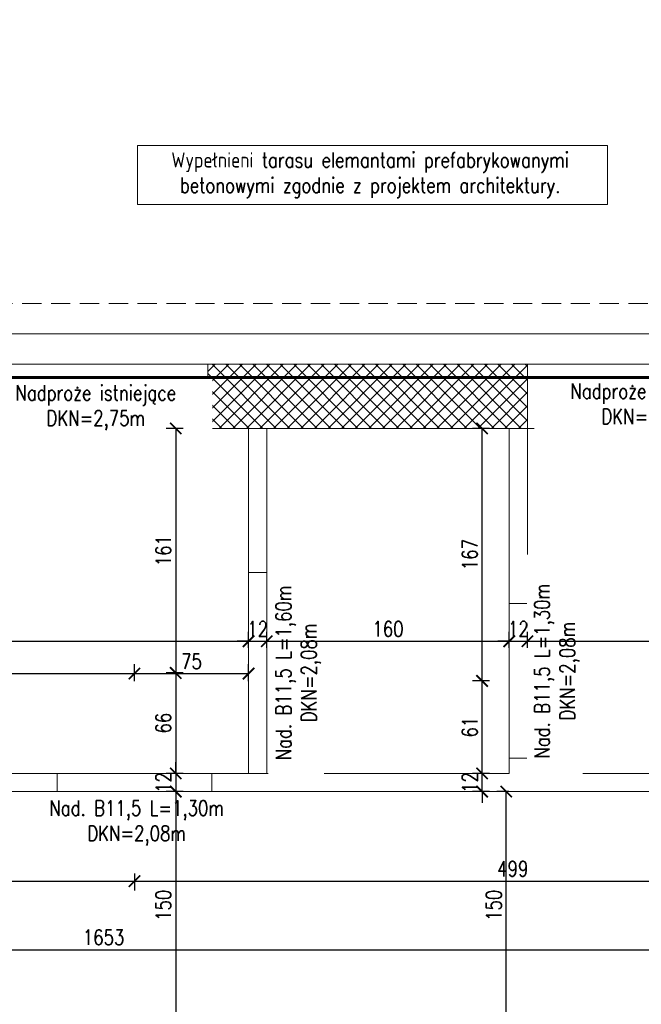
# Model space of a CAD drawing. Header units: millimetres. Extents: x 11984 to 50512, y -26688 to 13952.
# Tile 24 of 85: x 19243 to 19653, y 10412 to 11061. Entities that reach past the tile are written whole.
import ezdxf

# ---------------------------------------------------------------- set-up
doc = ezdxf.new("R2010")
doc.units = ezdxf.units.MM
doc.header["$MEASUREMENT"] = 0
doc.linetypes.add('HIDDEN', pattern=[9.525, 6.35, -3.175])
doc.layers.add('e-cad_opisy', color=7, linetype='Continuous')
for name, color, linetype, lineweight in [('e-cad_wymiary', 5, 'Continuous', 9), ('k-kreskowanie', 252, 'Continuous', 9), ('k-widok', 1, 'Continuous', 20), ('k-ściany działowe', 2, 'Continuous', 20), ('k-ściany istniejące', 190, 'Continuous', 18)]:
    doc.layers.add(name, color=color, linetype=linetype, lineweight=lineweight)
doc.styles.add('e-cad_1', font='simplex.shx', dxfattribs={"width": 0.8})
doc.dimstyles.new('e-cad_1_50_[cm]', dxfattribs={"dimscale": 5, "dimtxt": 2, "dimasz": 1.5, "dimexe": 1.25, "dimexo": 0.625, "dimtad": 1, "dimdec": 0, "dimrnd": 0.1, "dimdsep": 46, "dimtxsty": 'e-cad_1', "dimblk": 'ARCHTICK', "dimcen": 1.5, "dimclrd": 256, "dimclre": 256, "dimclrt": 7, "dimadec": 0, "dimazin": 0, "dimtfac": 1, "dimtdec": 0, "dimtix": 1, "dimtmove": 0, "dimatfit": 0, "dimfxl": 0, "dimarcsym": 0})

# ---------------------------------------------------------------- blocks, each defined once
blk = doc.blocks.new('_ArchTick')
at = {"color": 0, "linetype": 'ByBlock', "const_width": 0.15}
blk.add_lwpolyline([(-0.5, -0.5), (0.5, 0.5)], dxfattribs=at)
blk = doc.blocks.new('*D662')
at = {"layer": 'Defpoints', "color": 0, "ltscale": 2}
for p in [(20124.71, 10448.29), (20124.71, 10445.51), (18471.52, 10430.99)]:
    blk.add_point(p, dxfattribs=at)
at = {"layer": 'e-cad_wymiary', "lineweight": -2}
for p, q in [((18471.52, 10443.29), (18471.52, 10454.54)), ((20124.71, 10448.29), (20124.71, 10454.54)), ((18471.52, 10448.29), (20124.71, 10448.29))]:
    blk.add_line(p, q, dxfattribs=at)
at = {"layer": 'e-cad_wymiary', "lineweight": -2, "ltscale": 2, "xscale": 7.5, "yscale": 7.5, "zscale": 7.5, "rotation": 180}
blk.add_blockref('_ArchTick', (18471.52, 10448.29), dxfattribs=at)
at = {"layer": 'e-cad_wymiary', "lineweight": -2, "ltscale": 2, "xscale": 7.5, "yscale": 7.5, "zscale": 7.5}
blk.add_blockref('_ArchTick', (20124.71, 10448.29), dxfattribs=at)
at = {"layer": 'e-cad_wymiary', "color": 7, "ltscale": 2, "insert": (19298.12, 10456.42), "char_height": 10, "attachment_point": 5, "style": 'e-cad_1'}
blk.add_mtext('1653', dxfattribs=at)
blk = doc.blocks.new('*D685')
at = {"layer": 'Defpoints', "color": 0, "ltscale": 2}
for p in [(19393.77, 10651.66), (19393.77, 10644.21), (19015.73, 10627.26)]:
    blk.add_point(p, dxfattribs=at)
at = {"layer": 'e-cad_wymiary', "lineweight": -2}
for p, q in [((19015.73, 10646.66), (19015.73, 10657.91)), ((19393.77, 10647.34), (19393.77, 10657.91)), ((19015.73, 10651.66), (19393.77, 10651.66))]:
    blk.add_line(p, q, dxfattribs=at)
at = {"layer": 'e-cad_wymiary', "lineweight": -2, "ltscale": 2, "xscale": 7.5, "yscale": 7.5, "zscale": 7.5, "rotation": 180}
blk.add_blockref('_ArchTick', (19015.73, 10651.66), dxfattribs=at)
at = {"layer": 'e-cad_wymiary', "lineweight": -2, "ltscale": 2, "xscale": 7.5, "yscale": 7.5, "zscale": 7.5}
blk.add_blockref('_ArchTick', (19393.77, 10651.66), dxfattribs=at)
at = {"layer": 'e-cad_wymiary', "color": 7, "ltscale": 2, "insert": (19204.75, 10659.79), "char_height": 10, "attachment_point": 5, "style": 'e-cad_1'}
blk.add_mtext('378', dxfattribs=at)
blk = doc.blocks.new('*D686')
at = {"layer": 'Defpoints', "color": 0, "ltscale": 2}
for p in [(19405.77, 10651.66), (19393.77, 10644.21), (19405.77, 10644.21)]:
    blk.add_point(p, dxfattribs=at)
at = {"layer": 'e-cad_wymiary', "lineweight": -2}
for p, q in [((19393.77, 10647.34), (19393.77, 10657.91)), ((19405.77, 10647.34), (19405.77, 10657.91)), ((19393.77, 10651.66), (19386.27, 10651.66)), ((19393.77, 10651.66), (19405.77, 10651.66)), ((19405.77, 10651.66), (19413.27, 10651.66))]:
    blk.add_line(p, q, dxfattribs=at)
at = {"layer": 'e-cad_wymiary', "lineweight": -2, "ltscale": 2, "xscale": 7.5, "yscale": 7.5, "zscale": 7.5}
blk.add_blockref('_ArchTick', (19393.77, 10651.66), dxfattribs=at)
at = {"layer": 'e-cad_wymiary', "lineweight": -2, "ltscale": 2, "xscale": 7.5, "yscale": 7.5, "zscale": 7.5, "rotation": 180}
blk.add_blockref('_ArchTick', (19405.77, 10651.66), dxfattribs=at)
at = {"layer": 'e-cad_wymiary', "color": 7, "ltscale": 2, "insert": (19399.77, 10659.79), "char_height": 10, "attachment_point": 5, "style": 'e-cad_1'}
blk.add_mtext('12', dxfattribs=at)
blk = doc.blocks.new('*D687')
at = {"layer": 'Defpoints', "color": 0, "ltscale": 2}
for p in [(19565.77, 10651.66), (19405.77, 10644.21), (19565.77, 10644.21)]:
    blk.add_point(p, dxfattribs=at)
at = {"layer": 'e-cad_wymiary', "lineweight": -2}
for p, q in [((19405.77, 10647.34), (19405.77, 10657.91)), ((19565.77, 10647.34), (19565.77, 10657.91)), ((19405.77, 10651.66), (19565.77, 10651.66))]:
    blk.add_line(p, q, dxfattribs=at)
at = {"layer": 'e-cad_wymiary', "lineweight": -2, "ltscale": 2, "xscale": 7.5, "yscale": 7.5, "zscale": 7.5, "rotation": 180}
blk.add_blockref('_ArchTick', (19405.77, 10651.66), dxfattribs=at)
at = {"layer": 'e-cad_wymiary', "lineweight": -2, "ltscale": 2, "xscale": 7.5, "yscale": 7.5, "zscale": 7.5}
blk.add_blockref('_ArchTick', (19565.77, 10651.66), dxfattribs=at)
at = {"layer": 'e-cad_wymiary', "color": 7, "ltscale": 2, "insert": (19485.77, 10659.79), "char_height": 10, "attachment_point": 5, "style": 'e-cad_1'}
blk.add_mtext('160', dxfattribs=at)
blk = doc.blocks.new('*D688')
at = {"layer": 'Defpoints', "color": 0, "ltscale": 2}
for p in [(19577.77, 10651.66), (19565.77, 10644.21), (19577.77, 10644.21)]:
    blk.add_point(p, dxfattribs=at)
at = {"layer": 'e-cad_wymiary', "lineweight": -2}
for p, q in [((19565.77, 10647.34), (19565.77, 10657.91)), ((19577.77, 10647.34), (19577.77, 10657.91)), ((19565.77, 10651.66), (19558.27, 10651.66)), ((19565.77, 10651.66), (19577.77, 10651.66)), ((19577.77, 10651.66), (19585.27, 10651.66))]:
    blk.add_line(p, q, dxfattribs=at)
at = {"layer": 'e-cad_wymiary', "lineweight": -2, "ltscale": 2, "xscale": 7.5, "yscale": 7.5, "zscale": 7.5}
blk.add_blockref('_ArchTick', (19565.77, 10651.66), dxfattribs=at)
at = {"layer": 'e-cad_wymiary', "lineweight": -2, "ltscale": 2, "xscale": 7.5, "yscale": 7.5, "zscale": 7.5, "rotation": 180}
blk.add_blockref('_ArchTick', (19577.77, 10651.66), dxfattribs=at)
at = {"layer": 'e-cad_wymiary', "color": 7, "ltscale": 2, "insert": (19571.77, 10659.79), "char_height": 10, "attachment_point": 5, "style": 'e-cad_1'}
blk.add_mtext('12', dxfattribs=at)
blk = doc.blocks.new('*D689')
at = {"layer": 'Defpoints', "color": 0, "ltscale": 2}
for p in [(19805.68, 10651.66), (19577.77, 10644.21), (19805.68, 10644.21)]:
    blk.add_point(p, dxfattribs=at)
at = {"layer": 'e-cad_wymiary', "lineweight": -2}
for p, q in [((19577.77, 10647.34), (19577.77, 10657.91)), ((19805.68, 10647.34), (19805.68, 10657.91)), ((19577.77, 10651.66), (19805.68, 10651.66))]:
    blk.add_line(p, q, dxfattribs=at)
at = {"layer": 'e-cad_wymiary', "lineweight": -2, "ltscale": 2, "xscale": 7.5, "yscale": 7.5, "zscale": 7.5, "rotation": 180}
blk.add_blockref('_ArchTick', (19577.77, 10651.66), dxfattribs=at)
at = {"layer": 'e-cad_wymiary', "lineweight": -2, "ltscale": 2, "xscale": 7.5, "yscale": 7.5, "zscale": 7.5}
blk.add_blockref('_ArchTick', (19805.68, 10651.66), dxfattribs=at)
at = {"layer": 'e-cad_wymiary', "color": 7, "ltscale": 2, "insert": (19691.73, 10659.79), "char_height": 10, "attachment_point": 5, "style": 'e-cad_1'}
blk.add_mtext('228', dxfattribs=at)
blk = doc.blocks.new('*D699')
at = {"layer": 'Defpoints', "color": 0, "ltscale": 2}
for p in [(18674.52, 10552.52), (19318.49, 10552.52), (19318.49, 10493.5)]:
    blk.add_point(p, dxfattribs=at)
at = {"layer": 'e-cad_wymiary', "lineweight": -2}
for p, q in [((18674.52, 10498.5), (18674.52, 10487.25)), ((19318.49, 10498.5), (19318.49, 10487.25)), ((18674.52, 10493.5), (19318.49, 10493.5))]:
    blk.add_line(p, q, dxfattribs=at)
at = {"layer": 'e-cad_wymiary', "lineweight": -2, "ltscale": 2, "xscale": 7.5, "yscale": 7.5, "zscale": 7.5, "rotation": 180}
blk.add_blockref('_ArchTick', (18674.52, 10493.5), dxfattribs=at)
at = {"layer": 'e-cad_wymiary', "lineweight": -2, "ltscale": 2, "xscale": 7.5, "yscale": 7.5, "zscale": 7.5}
blk.add_blockref('_ArchTick', (19318.49, 10493.5), dxfattribs=at)
at = {"layer": 'e-cad_wymiary', "color": 7, "ltscale": 2, "insert": (18996.5, 10501.62), "char_height": 10, "attachment_point": 5, "style": 'e-cad_1'}
blk.add_mtext('644', dxfattribs=at)
blk = doc.blocks.new('*D700')
at = {"layer": 'Defpoints', "color": 0, "ltscale": 2}
for p in [(19318.49, 10552.52), (19817.68, 10552.52), (19817.68, 10493.5)]:
    blk.add_point(p, dxfattribs=at)
at = {"layer": 'e-cad_wymiary', "lineweight": -2}
for p, q in [((19318.49, 10498.5), (19318.49, 10487.25)), ((19817.68, 10498.5), (19817.68, 10487.25)), ((19318.49, 10493.5), (19817.68, 10493.5))]:
    blk.add_line(p, q, dxfattribs=at)
at = {"layer": 'e-cad_wymiary', "lineweight": -2, "ltscale": 2, "xscale": 7.5, "yscale": 7.5, "zscale": 7.5, "rotation": 180}
blk.add_blockref('_ArchTick', (19318.49, 10493.5), dxfattribs=at)
at = {"layer": 'e-cad_wymiary', "lineweight": -2, "ltscale": 2, "xscale": 7.5, "yscale": 7.5, "zscale": 7.5}
blk.add_blockref('_ArchTick', (19817.68, 10493.5), dxfattribs=at)
at = {"layer": 'e-cad_wymiary', "color": 7, "ltscale": 2, "insert": (19568.09, 10501.62), "char_height": 10, "attachment_point": 5, "style": 'e-cad_1'}
blk.add_mtext('499', dxfattribs=at)
blk = doc.blocks.new('*D707')
at = {"layer": 'Defpoints', "color": 0, "ltscale": 2}
for p in [(19318.49, 10630.33), (19015.73, 10595.89), (19318.49, 10564.52)]:
    blk.add_point(p, dxfattribs=at)
at = {"layer": 'e-cad_wymiary', "lineweight": -2}
for p, q in [((19015.73, 10625.33), (19015.73, 10636.58)), ((19318.49, 10625.33), (19318.49, 10636.58)), ((19015.73, 10630.33), (19318.49, 10630.33))]:
    blk.add_line(p, q, dxfattribs=at)
at = {"layer": 'e-cad_wymiary', "lineweight": -2, "ltscale": 2, "xscale": 7.5, "yscale": 7.5, "zscale": 7.5, "rotation": 180}
blk.add_blockref('_ArchTick', (19015.73, 10630.33), dxfattribs=at)
at = {"layer": 'e-cad_wymiary', "lineweight": -2, "ltscale": 2, "xscale": 7.5, "yscale": 7.5, "zscale": 7.5}
blk.add_blockref('_ArchTick', (19318.49, 10630.33), dxfattribs=at)
at = {"layer": 'e-cad_wymiary', "color": 7, "ltscale": 2, "insert": (19167.11, 10638.45), "char_height": 10, "attachment_point": 5, "style": 'e-cad_1'}
blk.add_mtext('303', dxfattribs=at)
blk = doc.blocks.new('*D708')
at = {"layer": 'Defpoints', "color": 0, "ltscale": 2}
for p in [(19393.77, 10630.33), (19393.77, 10610.96), (19318.49, 10564.52)]:
    blk.add_point(p, dxfattribs=at)
at = {"layer": 'e-cad_wymiary', "lineweight": -2}
for p, q in [((19318.49, 10625.33), (19318.49, 10636.58)), ((19393.77, 10625.33), (19393.77, 10636.58)), ((19318.49, 10630.33), (19393.77, 10630.33))]:
    blk.add_line(p, q, dxfattribs=at)
at = {"layer": 'e-cad_wymiary', "lineweight": -2, "ltscale": 2, "xscale": 7.5, "yscale": 7.5, "zscale": 7.5, "rotation": 180}
blk.add_blockref('_ArchTick', (19318.49, 10630.33), dxfattribs=at)
at = {"layer": 'e-cad_wymiary', "lineweight": -2, "ltscale": 2, "xscale": 7.5, "yscale": 7.5, "zscale": 7.5}
blk.add_blockref('_ArchTick', (19393.77, 10630.33), dxfattribs=at)
at = {"layer": 'e-cad_wymiary', "color": 7, "ltscale": 2, "insert": (19356.13, 10638.45), "char_height": 10, "attachment_point": 5, "style": 'e-cad_1'}
blk.add_mtext('75', dxfattribs=at)
blk = doc.blocks.new('*D855')
at = {"layer": 'Defpoints', "color": 0, "ltscale": 2}
for p in [(19393.77, 10791.99), (19345.72, 10630.76), (19405.77, 10630.76)]:
    blk.add_point(p, dxfattribs=at)
at = {"layer": 'e-cad_wymiary', "lineweight": -2}
for p, q in [((19350.72, 10791.99), (19339.47, 10791.99)), ((19345.72, 10791.99), (19345.72, 10630.76)), ((19350.72, 10630.76), (19339.47, 10630.76))]:
    blk.add_line(p, q, dxfattribs=at)
at = {"layer": 'e-cad_wymiary', "lineweight": -2, "ltscale": 2, "xscale": 7.5, "yscale": 7.5, "zscale": 7.5}
for p, rotation in [((19345.72, 10791.99), 90), ((19345.72, 10630.76), 270)]:
    blk.add_blockref('_ArchTick', p, dxfattribs=dict(at, rotation=rotation))
at = {"layer": 'e-cad_wymiary', "color": 7, "ltscale": 2, "insert": (19337.59, 10711.37), "char_height": 10, "attachment_point": 5, "rotation": 90, "style": 'e-cad_1'}
blk.add_mtext('161', dxfattribs=at)
blk = doc.blocks.new('*D856')
at = {"layer": 'Defpoints', "color": 0, "ltscale": 2}
for p in [(19405.77, 10630.76), (19345.72, 10564.52), (19369.49, 10564.52)]:
    blk.add_point(p, dxfattribs=at)
at = {"layer": 'e-cad_wymiary', "lineweight": -2}
for p, q in [((19350.72, 10630.76), (19339.47, 10630.76)), ((19345.72, 10630.76), (19345.72, 10564.52)), ((19350.72, 10564.52), (19339.47, 10564.52))]:
    blk.add_line(p, q, dxfattribs=at)
at = {"layer": 'e-cad_wymiary', "lineweight": -2, "ltscale": 2, "xscale": 7.5, "yscale": 7.5, "zscale": 7.5}
for p, rotation in [((19345.72, 10630.76), 90), ((19345.72, 10564.52), 270)]:
    blk.add_blockref('_ArchTick', p, dxfattribs=dict(at, rotation=rotation))
at = {"layer": 'e-cad_wymiary', "color": 7, "ltscale": 2, "insert": (19337.59, 10597.64), "char_height": 10, "attachment_point": 5, "rotation": 90, "style": 'e-cad_1'}
blk.add_mtext('66', dxfattribs=at)
blk = doc.blocks.new('*D857')
at = {"layer": 'Defpoints', "color": 0, "ltscale": 2}
for p in [(19369.49, 10564.52), (19345.72, 10552.52), (19369.49, 10552.52)]:
    blk.add_point(p, dxfattribs=at)
at = {"layer": 'e-cad_wymiary', "lineweight": -2}
for p, q in [((19345.72, 10564.52), (19345.72, 10572.02)), ((19350.72, 10564.52), (19339.47, 10564.52)), ((19345.72, 10564.52), (19345.72, 10552.52)), ((19350.72, 10552.52), (19339.47, 10552.52)), ((19345.72, 10552.52), (19345.72, 10545.02))]:
    blk.add_line(p, q, dxfattribs=at)
at = {"layer": 'e-cad_wymiary', "lineweight": -2, "ltscale": 2, "xscale": 7.5, "yscale": 7.5, "zscale": 7.5}
for p, rotation in [((19345.72, 10564.52), 270), ((19345.72, 10552.52), 90)]:
    blk.add_blockref('_ArchTick', p, dxfattribs=dict(at, rotation=rotation))
at = {"layer": 'e-cad_wymiary', "color": 7, "ltscale": 2, "insert": (19337.59, 10558.52), "char_height": 10, "attachment_point": 5, "rotation": 90, "style": 'e-cad_1'}
blk.add_mtext('12', dxfattribs=at)
blk = doc.blocks.new('*D858')
at = {"layer": 'Defpoints', "color": 0, "ltscale": 2}
for p in [(19369.49, 10552.52), (19345.72, 10402.52), (19359.65, 10402.52)]:
    blk.add_point(p, dxfattribs=at)
at = {"layer": 'e-cad_wymiary', "lineweight": -2}
for p, q in [((19350.72, 10552.52), (19339.47, 10552.52)), ((19345.72, 10552.52), (19345.72, 10402.52)), ((19350.72, 10402.52), (19339.47, 10402.52))]:
    blk.add_line(p, q, dxfattribs=at)
at = {"layer": 'e-cad_wymiary', "lineweight": -2, "ltscale": 2, "xscale": 7.5, "yscale": 7.5, "zscale": 7.5}
for p, rotation in [((19345.72, 10552.52), 90), ((19345.72, 10402.52), 270)]:
    blk.add_blockref('_ArchTick', p, dxfattribs=dict(at, rotation=rotation))
at = {"layer": 'e-cad_wymiary', "color": 7, "ltscale": 2, "insert": (19337.59, 10477.52), "char_height": 10, "attachment_point": 5, "rotation": 90, "style": 'e-cad_1'}
blk.add_mtext('150', dxfattribs=at)
blk = doc.blocks.new('*D869')
at = {"layer": 'Defpoints', "color": 0, "ltscale": 2}
for p in [(19563.74, 10552.52), (19568.57, 10552.52), (19579.13, 10402.52)]:
    blk.add_point(p, dxfattribs=at)
at = {"layer": 'e-cad_wymiary', "lineweight": -2}
for p, q in [((19565.44, 10552.52), (19557.49, 10552.52)), ((19563.74, 10402.52), (19563.74, 10552.52)), ((19568.74, 10402.52), (19557.49, 10402.52))]:
    blk.add_line(p, q, dxfattribs=at)
at = {"layer": 'e-cad_wymiary', "lineweight": -2, "ltscale": 2, "xscale": 7.5, "yscale": 7.5, "zscale": 7.5}
for p, rotation in [((19563.74, 10552.52), 90), ((19563.74, 10402.52), 270)]:
    blk.add_blockref('_ArchTick', p, dxfattribs=dict(at, rotation=rotation))
at = {"layer": 'e-cad_wymiary', "color": 7, "ltscale": 2, "insert": (19555.61, 10477.52), "char_height": 10, "attachment_point": 5, "rotation": 90, "style": 'e-cad_1'}
blk.add_mtext('150', dxfattribs=at)
blk = doc.blocks.new('*D870')
at = {"layer": 'Defpoints', "color": 0, "ltscale": 2}
for p in [(19547.85, 10564.52), (19577.77, 10564.52), (19575.29, 10552.52)]:
    blk.add_point(p, dxfattribs=at)
at = {"layer": 'e-cad_wymiary', "lineweight": -2}
for p, q in [((19547.85, 10564.52), (19547.85, 10572.02)), ((19552.85, 10564.52), (19541.6, 10564.52)), ((19547.85, 10552.52), (19547.85, 10564.52)), ((19552.85, 10552.52), (19541.6, 10552.52)), ((19547.85, 10552.52), (19547.85, 10545.02))]:
    blk.add_line(p, q, dxfattribs=at)
at = {"layer": 'e-cad_wymiary', "lineweight": -2, "ltscale": 2, "xscale": 7.5, "yscale": 7.5, "zscale": 7.5}
for p, rotation in [((19547.85, 10564.52), 270), ((19547.85, 10552.52), 90)]:
    blk.add_blockref('_ArchTick', p, dxfattribs=dict(at, rotation=rotation))
at = {"layer": 'e-cad_wymiary', "color": 7, "ltscale": 2, "insert": (19539.73, 10558.52), "char_height": 10, "attachment_point": 5, "rotation": 90, "style": 'e-cad_1'}
blk.add_mtext('12', dxfattribs=at)
blk = doc.blocks.new('*D871')
at = {"layer": 'Defpoints', "color": 0, "ltscale": 2}
for p in [(19547.85, 10625.52), (19565.77, 10625.52), (19577.77, 10564.52)]:
    blk.add_point(p, dxfattribs=at)
at = {"layer": 'e-cad_wymiary', "lineweight": -2}
for p, q in [((19552.85, 10625.52), (19541.6, 10625.52)), ((19547.85, 10564.52), (19547.85, 10625.52)), ((19552.85, 10564.52), (19541.6, 10564.52))]:
    blk.add_line(p, q, dxfattribs=at)
at = {"layer": 'e-cad_wymiary', "lineweight": -2, "ltscale": 2, "xscale": 7.5, "yscale": 7.5, "zscale": 7.5}
for p, rotation in [((19547.85, 10625.52), 90), ((19547.85, 10564.52), 270)]:
    blk.add_blockref('_ArchTick', p, dxfattribs=dict(at, rotation=rotation))
at = {"layer": 'e-cad_wymiary', "color": 7, "ltscale": 2, "insert": (19539.73, 10595.02), "char_height": 10, "attachment_point": 5, "rotation": 90, "style": 'e-cad_1'}
blk.add_mtext('61', dxfattribs=at)
blk = doc.blocks.new('*D872')
at = {"layer": 'Defpoints', "color": 0, "ltscale": 2}
for p in [(19547.85, 10791.99), (19565.77, 10791.99), (19565.77, 10625.52)]:
    blk.add_point(p, dxfattribs=at)
at = {"layer": 'e-cad_wymiary', "lineweight": -2}
for p, q in [((19552.85, 10791.99), (19541.6, 10791.99)), ((19547.85, 10625.52), (19547.85, 10791.99)), ((19552.85, 10625.52), (19541.6, 10625.52))]:
    blk.add_line(p, q, dxfattribs=at)
at = {"layer": 'e-cad_wymiary', "lineweight": -2, "ltscale": 2, "xscale": 7.5, "yscale": 7.5, "zscale": 7.5}
for p, rotation in [((19547.85, 10791.99), 90), ((19547.85, 10625.52), 270)]:
    blk.add_blockref('_ArchTick', p, dxfattribs=dict(at, rotation=rotation))
at = {"layer": 'e-cad_wymiary', "color": 7, "ltscale": 2, "insert": (19539.73, 10708.76), "char_height": 10, "attachment_point": 5, "rotation": 90, "style": 'e-cad_1'}
blk.add_mtext('167', dxfattribs=at)

msp = doc.modelspace()

# ---------------------------------------------------------------- hatches: boundary and pattern name
at = {"layer": 'k-kreskowanie'}
h = msp.add_hatch(dxfattribs=at)
h.set_pattern_fill('ANSI37', color=256, scale=2, style=0)
h.set_pattern_definition([(45, (20560.6375, -11648.78), (-4.490128, 4.490128), []), (135, (20560.6375, -11648.78), (-4.490128, -4.490128), [])])
h.paths.add_polyline_path([(20114.55, 10359.34), (20114.55, 10402.52), (20124.71, 10402.52), (20124.71, 10552.38), (20150.11, 10552.38), (20150.11, 10402.52), (20562.44, 10402.52), (20562.44, 10522.75), (20605.62, 10522.75), (20605.62, 9739.58), (20562.44, 9739.58), (20497.32, 9739.58), (20497.32, 9782.76), (20562.44, 9782.76), (20562.44, 10359.34)])
h.paths.add_polyline_path([(20114.55, 10791.99), (20114.55, 10834.32), (20124.71, 10834.32), (20562.44, 10834.32), (20562.44, 11331.32), (20481.16, 11331.32), (20481.16, 11374.5), (20605.62, 11374.5), (20605.62, 10677.69), (20562.44, 10677.69), (20562.44, 10791.99), (20150.11, 10791.99), (20150.11, 10654.38), (20124.71, 10654.38), (20124.71, 10791.99)])
h.paths.add_polyline_path([(20200.91, 10806.38), (20221.23, 10806.38), (20221.23, 10819.93), (20200.91, 10819.93)], flags=16)
h.paths.add_polyline_path([(20161.97, 10806.38), (20180.59, 10806.38), (20180.59, 10819.93), (20161.97, 10819.93)], flags=16)
h.paths.add_polyline_path([(17610.48, 10686.04), (17610.48, 11090.05), (17655.48, 11090.05), (17655.48, 10833.52), (17958.48, 10833.52), (17958.48, 10927.02), (17982.48, 10927.02), (17982.48, 10833.52), (17989.48, 10833.52), (17989.48, 10794.52), (17655.48, 10794.52), (17655.48, 10686.04)])
h.paths.add_polyline_path([(19732.71, 10791.99), (19732.71, 10834.32), (19849.55, 10834.32), (19849.55, 11374.5), (19973.16, 11374.5), (19973.16, 11331.32), (19892.73, 11331.32), (19892.73, 10834.32), (19914.74, 10834.32), (19914.74, 10791.99), (19901.86, 10791.99), (19901.86, 10816.54), (19826.86, 10816.54), (19826.86, 10791.99)])
h.paths.add_polyline_path([(17610.48, 10284.84), (17610.48, 10539.8), (17655.48, 10539.8), (17655.48, 10402.52), (17782.87, 10402.52), (18091.48, 10402.52), (18091.48, 10422.52), (18117.52, 10422.52), (18117.52, 10402.52), (18140.01, 10402.52), (18140.01, 10359.34), (17655.48, 10359.34), (17655.48, 10284.84)])
h.paths.add_polyline_path([(18902.97, 10359.34), (18902.97, 10402.52), (19002.88, 10402.52), (19002.88, 10017.29), (19096.01, 10017.29), (19096.01, 9992.74), (19002.88, 9992.74), (19002.88, 9907.76), (18977.48, 9907.76), (18977.48, 10359.34)])
h.paths.add_polyline_path([(18594.48, 10791.99), (18594.48, 10834.32), (18602.48, 10834.32), (18602.48, 10862.32), (18647.48, 10862.32), (18647.48, 10834.32), (18848.79, 10834.32), (18848.79, 10791.99), (18789.52, 10791.99), (18789.52, 10566.78), (18775.52, 10566.78), (18775.52, 10791.99)])
h.paths.add_polyline_path([(19218.09, 9992.74), (19218.09, 10017.29), (19228.09, 10017.29), (19228.09, 10402.52), (19359.65, 10402.52), (19359.65, 10359.34), (19265.65, 10359.34), (19265.65, 10281.34), (19252.65, 10281.34), (19252.65, 9907.76), (19228.09, 9907.76), (19228.09, 9992.74)])
h.paths.add_polyline_path([(19616.95, 10359.34), (19616.95, 10402.52), (20014.65, 10402.52), (20014.65, 10359.34), (19936.21, 10359.34), (19936.21, 10281.34), (19897.81, 10281.34), (19897.81, 10359.34)])
h.paths.add_polyline_path([(19909.81, 10293.34), (19924.21, 10293.34), (19924.21, 10314.34), (19909.81, 10314.34)], flags=16)
h.paths.add_polyline_path([(19909.81, 10326.34), (19924.21, 10326.34), (19924.21, 10347.34), (19909.81, 10347.34)], flags=16)
h.paths.add_polyline_path([(17610.48, 9739.58), (17610.48, 10131.59), (17655.48, 10131.59), (17655.48, 9782.76), (17712.07, 9782.76), (17712.07, 9739.58)])
h.paths.add_polyline_path([(18273.77, 10794.52), (18273.77, 10833.52), (18327.48, 10833.52), (18327.48, 10849.32), (18368.48, 10849.32), (18368.48, 10834.32), (18504.48, 10834.32), (18504.48, 10801.99), (18491.48, 10801.99), (18491.48, 10793.99), (18471.52, 10793.99), (18471.52, 10731.52), (18454.52, 10731.52), (18454.52, 10794.52)])
h.paths.add_polyline_path([(18230.01, 10359.34), (18230.01, 10402.52), (18601.48, 10402.52), (18601.48, 10359.34)])
h.paths.add_polyline_path([(19366.95, 10791.99), (19366.95, 10834.32), (19577.77, 10834.32), (19577.77, 10791.99)])
h.paths.add_polyline_path([(19003.73, 10791.99), (19003.73, 10834.32), (19212.01, 10834.32), (19212.01, 10791.99)])
h.paths.add_polyline_path([(20128.1, 11331.32), (20128.1, 11374.5), (20326.22, 11374.5), (20326.22, 11331.32)])
h.paths.add_polyline_path([(19851.31, 9739.58), (19851.31, 9782.76), (19897.81, 9782.76), (19897.81, 9812.76), (19923.21, 9812.76), (19923.21, 9782.76), (19957.43, 9782.76), (19957.43, 9739.58)])
h.paths.add_polyline_path([(18908.12, 9739.58), (18908.12, 9782.76), (19038.06, 9782.76), (19038.06, 9739.58)])
h.paths.add_polyline_path([(19181.06, 9739.58), (19181.06, 9782.76), (19311, 9782.76), (19311, 9739.58), (19194.23, 9739.58)])
h.paths.add_polyline_path([(18703.48, 10359.34), (18703.48, 10402.52), (18812.38, 10402.52), (18812.38, 10359.34)])
h.paths.add_polyline_path([(18091.48, 10774.52), (18091.48, 10833.52), (18167.48, 10833.52), (18167.48, 10794.52), (18117.52, 10794.52), (18117.52, 10774.52)])
h.paths.add_polyline_path([(18262.12, 9739.58), (18262.12, 9782.76), (18358.5, 9782.76), (18358.5, 9739.58)])
h.paths.add_polyline_path([(19459.55, 10359.34), (19459.55, 10402.52), (19514.95, 10402.52), (19514.95, 10359.34)])
h.paths.add_polyline_path([(17862.07, 9739.58), (17862.07, 9782.76), (17912.3, 9782.76), (17912.3, 9739.58)])
h.paths.add_polyline_path([(18454.52, 10604.52), (18454.52, 10731.52), (18471.52, 10731.52), (18471.52, 10604.52)])
h.paths.add_polyline_path([(18708.31, 9739.58), (18708.31, 9782.76), (18758.12, 9782.76), (18758.12, 9739.58)])
h.paths.add_polyline_path([(18508.5, 9739.58), (18508.5, 9782.76), (18558.31, 9782.76), (18558.31, 9739.58)])
h.paths.add_polyline_path([(18062.3, 9739.58), (18062.3, 9782.76), (18112.12, 9782.76), (18112.12, 9739.58)])
h.paths.add_polyline_path([(19461, 9739.58), (19461, 9782.76), (19506.58, 9782.76), (19506.58, 9739.58)])
h.paths.add_polyline_path([(20107.43, 9739.58), (20107.43, 9782.76), (20152.58, 9782.76), (20152.58, 9739.58)])
h.paths.add_polyline_path([(19656.58, 9739.58), (19656.58, 9782.76), (19701.31, 9782.76), (19701.31, 9739.58)])
h.paths.add_polyline_path([(20302.58, 9739.58), (20302.58, 9782.76), (20347.32, 9782.76), (20347.32, 9739.58)])
h.paths.add_polyline_path([(17958.48, 11029.02), (17958.48, 11072.32), (17982.48, 11072.32), (17982.48, 11051.92), (17982.48, 11029.02)])
h.paths.add_polyline_path([(20146.39, 10448.92), (20128.44, 10448.92), (20128.44, 10463.92), (20146.39, 10463.92)], flags=24)
h.paths.add_polyline_path([(20177.06, 10389.91), (20177.06, 10371.96), (20162.06, 10371.96), (20162.06, 10389.91)], flags=24)
h.paths.add_polyline_path([(20515.52, 10389.91), (20515.52, 10371.96), (20500.52, 10371.96), (20500.52, 10389.91)], flags=24)
h.paths.add_polyline_path([(20177.06, 10822.13), (20177.06, 10804.18), (20162.06, 10804.18), (20162.06, 10822.13)], flags=24)
h.paths.add_polyline_path([(20515.52, 10822.13), (20515.52, 10804.18), (20500.52, 10804.18), (20500.52, 10822.13)], flags=24)
h.paths.add_polyline_path([(17979.65, 10866.66), (17961.31, 10866.66), (17961.31, 10881.66), (17979.65, 10881.66)], flags=24)
h.paths.add_polyline_path([(17873.53, 10822.81), (17873.53, 10805.24), (17858.53, 10805.24), (17858.53, 10822.81)], flags=24)
h.paths.add_polyline_path([(18999.16, 10109.31), (18981.2, 10109.31), (18981.2, 10124.31), (18999.16, 10124.31)], flags=24)
h.paths.add_polyline_path([(18999.16, 10283.57), (18981.2, 10283.57), (18981.2, 10298.57), (18999.16, 10298.57)], flags=24)
h.paths.add_polyline_path([(18933.97, 10389.91), (18933.97, 10371.96), (18918.97, 10371.96), (18918.97, 10389.91)], flags=24)
h.paths.add_polyline_path([(19060.03, 10013.99), (19060.03, 9996.04), (19045.03, 9996.04), (19045.03, 10013.99)], flags=24)
h.paths.add_polyline_path([(18999.16, 10304.98), (18981.2, 10304.98), (18981.2, 10319.98), (18999.16, 10319.98)], flags=24)
h.paths.add_polyline_path([(19345.09, 10389.91), (19345.09, 10371.96), (19330.09, 10371.96), (19330.09, 10389.91)], flags=24)
h.paths.add_polyline_path([(19249.35, 10109.31), (19231.39, 10109.31), (19231.39, 10124.31), (19249.35, 10124.31)], flags=24)
h.paths.add_polyline_path([(19255.85, 10283.57), (19237.89, 10283.57), (19237.89, 10298.57), (19255.85, 10298.57)], flags=24)
h.paths.add_polyline_path([(19255.85, 10304.98), (19237.89, 10304.98), (19237.89, 10319.98), (19255.85, 10319.98)], flags=24)
h.paths.add_polyline_path([(19772.76, 10389.91), (19772.76, 10371.96), (19757.76, 10371.96), (19757.76, 10389.91)], flags=24)
h.paths.add_polyline_path([(19957.55, 10389.91), (19957.55, 10371.96), (19942.55, 10371.96), (19942.55, 10389.91)], flags=24)
h.paths.add_polyline_path([(19925.98, 10304.98), (19908.03, 10304.98), (19908.03, 10319.98), (19925.98, 10319.98)], flags=24)
h.paths.add_polyline_path([(18297.75, 10822.81), (18297.75, 10805.24), (18282.75, 10805.24), (18282.75, 10822.81)], flags=24)
h.paths.add_polyline_path([(18554.65, 10389.91), (18554.65, 10371.96), (18539.65, 10371.96), (18539.65, 10389.91)], flags=24)
h.paths.add_polyline_path([(18471.23, 10652.29), (18454.81, 10652.29), (18454.81, 10667.29), (18471.23, 10667.29)], flags=24)
h.paths.add_polyline_path([(19898.77, 10243.02), (19664.82, 10243.02), (19664.82, 10296.6), (19898.77, 10296.6)], flags=9)
h.paths.add_polyline_path([(20146.39, 10652.29), (20128.44, 10652.29), (20128.44, 10667.29), (20146.39, 10667.29)], flags=9)
h.paths.add_polyline_path([(17873.53, 10412.6), (17873.53, 10395.03), (17858.53, 10395.03), (17858.53, 10412.6)], flags=9)
h.paths.add_polyline_path([(20127.85, 10730.09), (20111.42, 10730.09), (20111.42, 10745.09), (20127.85, 10745.09)], flags=9)
h.paths.add_polyline_path([(18790.93, 10652.29), (18774.12, 10652.29), (18774.12, 10667.29), (18790.93, 10667.29)], flags=9)
h.paths.add_polyline_path([(17991.15, 10866.66), (17980.81, 10866.66), (17980.81, 10881.66), (17991.15, 10881.66)], flags=9)

# ---------------------------------------------------------------- linework, layer by layer
at = {"layer": 'k-widok'}
for p, q in [((19212.01, 10834.32), (19366.95, 10834.32)), ((19577.77, 10834.32), (19732.71, 10834.32)), ((19212.01, 10791.99), (19366.95, 10791.99)), ((19577.77, 10791.99), (19732.71, 10791.99)), ((19393.77, 10696.99), (19393.77, 10564.52)), ((19405.77, 10696.99), (19405.77, 10564.52)), ((19565.77, 10574.52), (19565.77, 10676.52)), ((19577.77, 10574.52), (19577.77, 10676.52)), ((19267.49, 10564.52), (19369.49, 10564.52)), ((19267.49, 10552.52), (19369.49, 10552.52))]:
    msp.add_line(p, q, dxfattribs=at)
msp.add_lwpolyline([(19141.81, 11394.5), (19141.81, 11534.5), (18667.48, 11534.5), (18667.48, 10854.32), (19829.55, 10854.32), (19829.55, 11289.5), (19429.55, 11289.5), (19429.55, 11114.5), (18840.48, 11114.5), (18840.48, 11254.5), (19256.48, 11254.5), (19256.48, 11254.5), (18667.48, 11254.5)], dxfattribs=at)
at = {"layer": 'k-ściany działowe'}
for points in [[(19405.77, 10696.99), (19393.77, 10696.99), (19393.77, 10791.99), (19405.77, 10791.99)], [(19577.77, 10676.52), (19565.77, 10676.52), (19565.77, 10791.99), (19577.77, 10791.99)]]:
    msp.add_lwpolyline(points, close=True, dxfattribs=at)
for points in [[(19003.73, 10627.26), (19003.73, 10564.52), (18725.52, 10564.52), (18725.52, 10552.52), (19267.49, 10552.52), (19267.49, 10564.52), (19015.73, 10564.52), (19015.73, 10627.26), (19003.73, 10627.26)], [(19805.68, 10574.52), (19805.68, 10564.52), (19577.77, 10564.52), (19577.77, 10574.52), (19565.77, 10574.52), (19565.77, 10564.52), (19369.49, 10564.52), (19369.49, 10552.52), (19817.68, 10552.52), (19817.68, 10574.52), (19805.68, 10574.52)]]:
    msp.add_lwpolyline(points, dxfattribs=at)
at = {"layer": 'k-ściany istniejące'}
for points in [[(19577.77, 10834.32), (19366.95, 10834.32)], [(19366.95, 10834.32), (19366.95, 10791.99)], [(19577.77, 10791.99), (19577.77, 10834.32)], [(19366.95, 10791.99), (19577.77, 10791.99)], [(19577.77, 10791.99), (19366.95, 10791.99)]]:
    msp.add_lwpolyline(points, dxfattribs=at)

# ---------------------------------------------------------------- dimensions: what is measured, and where the dimension line sits
at = {"layer": 'e-cad_wymiary'}
for base, p1, p2, picture, middle in [((19547.85, 10791.99), (19565.77, 10625.52), (19565.77, 10791.99), '*D872', (19539.73, 10708.76)), ((19345.72, 10564.52), (19405.77, 10630.76), (19369.49, 10564.52), '*D856', (19337.59, 10597.64)), ((19547.85, 10625.52), (19577.77, 10564.52), (19565.77, 10625.52), '*D871', (19539.73, 10595.02)), ((19563.74, 10552.52), (19579.13, 10402.52), (19568.57, 10552.52), '*D869', (19555.61, 10477.52))]:
    dim = msp.add_linear_dim(base=base, p1=p1, p2=p2, angle=90, dimstyle='e-cad_1_50_[cm]', override={"dimtmove": 1}, dxfattribs=at)
    dim.commit()
    dim.dimension.update_dxf_attribs({"geometry": picture, "text_midpoint": middle})
for base, p1, p2, picture, middle in [((19393.77, 10651.66), (19015.73, 10627.26), (19393.77, 10644.21), '*D685', (19204.75, 10659.79)), ((19393.77, 10630.33), (19318.49, 10564.52), (19393.77, 10610.96), '*D708', (19356.13, 10638.45)), ((20124.71, 10448.29), (18471.52, 10430.99), (20124.71, 10445.51), '*D662', (19298.12, 10456.42))]:
    dim = msp.add_linear_dim(base=base, p1=p1, p2=p2, dimstyle='e-cad_1_50_[cm]', override={"dimtmove": 1}, dxfattribs=at)
    dim.commit()
    dim.dimension.update_dxf_attribs({"geometry": picture, "text_midpoint": middle})
dim = msp.add_linear_dim(base=(19318.49, 10630.33), p1=(19015.73, 10595.89), p2=(19318.49, 10564.52), dimstyle='e-cad_1_50_[cm]', dxfattribs=at)
dim.commit()
dim.dimension.update_dxf_attribs({"geometry": '*D707', "text_midpoint": (19167.11, 10638.45)})
dim = msp.add_linear_dim(base=(19547.85, 10564.52), p1=(19575.29, 10552.52), p2=(19577.77, 10564.52), angle=90, dimstyle='e-cad_1_50_[cm]', dxfattribs=at)
dim.commit()
dim.dimension.update_dxf_attribs({"geometry": '*D870', "text_midpoint": (19539.73, 10558.52)})

# ---------------------------------------------------------------- next in the draw order: texts
at = {"layer": 'e-cad_opisy', "linetype": 'Continuous', "char_height": 10, "attachment_point": 2, "style": 'e-cad_1', "bg_fill": 2}
for s, insert, width in [('Wypełnieni tarasu elemantami prefabrykowanymi betonowymi zgodnie z projektem architektury. ', (19473.98, 10974.02), 317.4606), ('Nadproże istniejące\\PDKN=2,75m', (19292.98, 10820.45), 143.6031), ('Nadproże istniejące\\PDKN=2,75m', (19659.14, 10821.57), 143.6031), ('Nad. B11,5 L=1,30m\\PDKN=2,08m', (19319.96, 10546.65), 143.6031)]:
    msp.add_mtext(s, dxfattribs=dict(at, insert=insert, width=width))
at = {"layer": 'e-cad_opisy', "linetype": 'Continuous', "char_height": 10, "width": 143.6031, "attachment_point": 2, "rotation": 90, "style": 'e-cad_1', "bg_fill": 2}
for s, insert in [('Nad. B11,5 L=1,30m\\PDKN=2,08m', (19582.44, 10631.91)), ('Nad. B11,5 L=1,60m\\PDKN=2,08m', (19411.82, 10630.76))]:
    msp.add_mtext(s, dxfattribs=dict(at, insert=insert))

# ---------------------------------------------------------------- next in the draw order: linework, layer by layer
at = {"layer": 'e-cad_wymiary', "linetype": 'HIDDEN', "ltscale": 2, "const_width": 2}
msp.add_lwpolyline([(17598.1, 10825.54), (20621.3, 10825.54)], dxfattribs=at)
at = {"layer": 'k-widok', "color": 4, "linetype": 'HIDDEN', "ltscale": 2}
msp.add_lwpolyline([(17570.48, 11408.7), (17570.48, 9699.58), (20645.62, 9699.58), (20645.62, 11414.5), (19809.55, 11414.5), (19809.55, 10874.32), (18406.55, 10874.32), (18406.55, 11408.7), (17570.48, 11408.7)], dxfattribs=at)
at = {"layer": 'k-widok'}
msp.add_lwpolyline([(19320.48, 10978.62), (19630.5, 10978.62), (19630.5, 10939.6), (19320.48, 10939.6)], close=True, dxfattribs=at)

# ---------------------------------------------------------------- next in the draw order: dimensions: what is measured, and where the dimension line sits
at = {"layer": 'e-cad_wymiary'}
dim = msp.add_linear_dim(base=(19345.72, 10630.76), p1=(19393.77, 10791.99), p2=(19405.77, 10630.76), angle=90, dimstyle='e-cad_1_50_[cm]', dxfattribs=at)
dim.commit()
dim.dimension.update_dxf_attribs({"geometry": '*D855', "text_midpoint": (19337.59, 10711.37)})
for base, p1, p2, picture, middle in [((19405.77, 10651.66), (19393.77, 10644.21), (19405.77, 10644.21), '*D686', (19399.77, 10659.79)), ((19565.77, 10651.66), (19405.77, 10644.21), (19565.77, 10644.21), '*D687', (19485.77, 10659.79)), ((19577.77, 10651.66), (19565.77, 10644.21), (19577.77, 10644.21), '*D688', (19571.77, 10659.79)), ((19805.68, 10651.66), (19577.77, 10644.21), (19805.68, 10644.21), '*D689', (19691.73, 10659.79)), ((19318.49, 10493.5), (18674.52, 10552.52), (19318.49, 10552.52), '*D699', (18996.5, 10501.62)), ((19817.68, 10493.5), (19318.49, 10552.52), (19817.68, 10552.52), '*D700', (19568.09, 10501.62))]:
    dim = msp.add_linear_dim(base=base, p1=p1, p2=p2, dimstyle='e-cad_1_50_[cm]', override={"dimtmove": 1}, dxfattribs=at)
    dim.commit()
    dim.dimension.update_dxf_attribs({"geometry": picture, "text_midpoint": middle})
for base, p1, p2, picture, middle in [((19345.72, 10552.52), (19369.49, 10564.52), (19369.49, 10552.52), '*D857', (19337.59, 10558.52)), ((19345.72, 10402.52), (19369.49, 10552.52), (19359.65, 10402.52), '*D858', (19337.59, 10477.52))]:
    dim = msp.add_linear_dim(base=base, p1=p1, p2=p2, angle=90, dimstyle='e-cad_1_50_[cm]', override={"dimtmove": 1}, dxfattribs=at)
    dim.commit()
    dim.dimension.update_dxf_attribs({"geometry": picture, "text_midpoint": middle})

doc.saveas('drawing.dxf')
